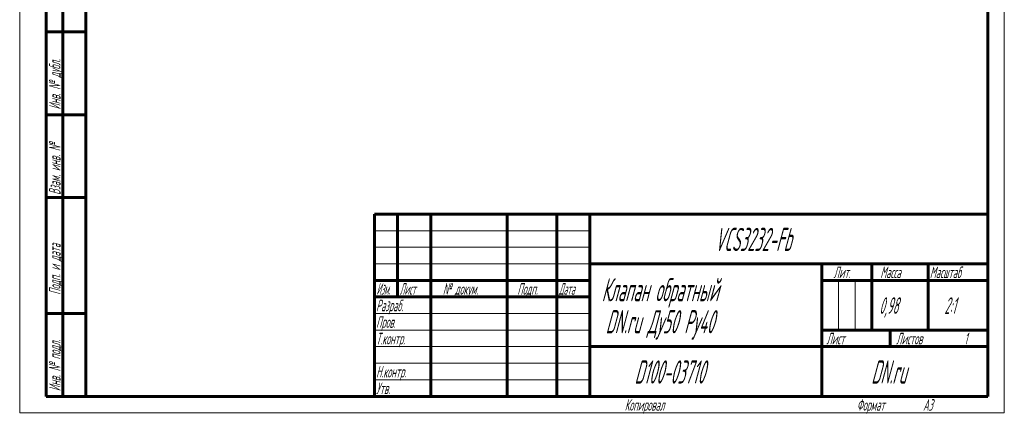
# Model space of a CAD drawing. Header units: millimetres. Extents: x 0 to 325, y 0 to 605.
# Tile 1 of 9: x 0 to 297, y 0 to 119. Entities that reach past the tile are written whole.
import ezdxf

# ---------------------------------------------------------------- set-up
doc = ezdxf.new("R2010")
doc.units = ezdxf.units.MM
for name, pattern in [('K5LT_BASIC', [0]), ('K5LT_THIN', [0]), ('K5LT_THIN_INCLUDED_TO_HATCHING', [0])]:
    doc.linetypes.add(name, pattern=pattern)
doc.layers.add('Системный слой (1)', color=7, linetype='Continuous', true_color=0x6c6c6c)
doc.styles.add('KTEXTSTYLE', font='GOST_AU.SHX', dxfattribs={"width": 0.56, "height": 5})

# ---------------------------------------------------------------- blocks, each defined once
blk = doc.blocks.new('U30')
at = {"layer": 'Системный слой (1)', "color": 7, "linetype": 'K5LT_THIN_INCLUDED_TO_HATCHING', "lineweight": 18, "true_color": 0xffffff}
for p, q in [((0, 0), (0, 420)), ((297, 420), (297, 0)), ((297, 0), (0, 0))]:
    blk.add_line(p, q, dxfattribs=at)
blk = doc.blocks.new('U31')
at = {"color": 7, "linetype": 'K5LT_THIN', "lineweight": 18, "true_color": 0xffffff}
for p, q in [((0, 0), (0, 420)), ((297, 420), (297, 0)), ((107, 55), (172, 55)), ((107, 50), (172, 50)), ((107, 45), (172, 45)), ((246.96, 25), (246.96, 40)), ((251.98, 25), (251.98, 40)), ((107, 30), (172, 30)), ((107, 25), (172, 25)), ((107, 20), (172, 20)), ((107, 15), (172, 15)), ((107, 10), (172, 10)), ((297, 0), (0, 0))]:
    blk.add_line(p, q, dxfattribs=at)
at = {"color": 143, "linetype": 'K5LT_BASIC', "lineweight": 60, "true_color": 0x33acca}
for p, q in [((20, 5), (20, 415)), ((292, 415), (292, 5)), ((8, 5), (8, 150)), ((13, 5), (13, 150)), ((20, 115), (8, 115)), ((20, 90), (8, 90)), ((20, 65), (8, 65)), ((107, 60), (292, 60)), ((107, 5), (107, 60)), ((114, 35), (114, 60)), ((124, 5), (124, 60)), ((147, 5), (147, 60)), ((162, 5), (162, 60)), ((172, 5), (172, 60)), ((172, 45), (292, 45)), ((242, 5), (242, 45)), ((257, 25), (257, 45)), ((274, 25), (274, 45)), ((107, 40), (172, 40)), ((242, 40), (257, 40)), ((257, 40), (292, 40)), ((107, 35), (172, 35)), ((20, 30), (8, 30)), ((242, 25), (292, 25)), ((262.57, 20), (262.57, 25)), ((172, 20), (242, 20)), ((242, 20), (292, 20)), ((20, 5), (8, 5)), ((292, 5), (20, 5))]:
    blk.add_line(p, q, dxfattribs=at)
at = {"color": 7, "char_height": 3.5, "attachment_point": 1, "rotation": 90, "style": 'KTEXTSTYLE'}
for s, insert in [('\\H5.0;\\W1.000;\\Q15;\\Q15;\\W0.560;\\H3.50;Инв. № дубл.', (8.82, 91.57)), ('\\H5.0;\\W1.000;\\Q15;\\Q15;\\W0.560;\\H3.50;Взам. инв. №', (8.82, 65.8)), ('\\H5.0;\\W1.000;\\Q15;\\Q15;\\W0.560;\\H3.50;Подп. и дата', (8.82, 35.66)), ('\\H5.0;\\W1.000;\\Q15;\\Q15;\\W0.560;\\H3.50;Инв. № подл.', (8.82, 6.57))]:
    blk.add_mtext(s, dxfattribs=dict(at, insert=insert))
at = {"color": 7, "attachment_point": 1, "style": 'KTEXTSTYLE'}
for s, insert, char_height in [('\\H5.0;\\W1.000;\\Q15;\\Q15;\\W0.560;\\H7.00;VCS3232-Fb', (209.61, 55.86), 7), ('\\H5.0;\\W1.000;\\Q15;\\Q15;\\W0.540;\\H3.50;Масштаб', (274.52, 44.18), 3.5), ('\\H5.0;\\W1.000;\\Q15;\\Q15;\\W0.560;\\H3.50;Лит.', (245.47, 44.18), 3.5), ('\\H5.0;\\W1.000;\\Q15;\\Q15;\\W0.560;\\H3.50;Масса', (259.58, 44.18), 3.5), ('\\H5.0;\\W1.000;\\Q15;\\Q15;\\W0.458;\\H3.50;Изм.', (107.62, 39.18), 3.5), ('\\H5.0;\\W1.000;\\Q15;\\Q15;\\W0.467;\\H3.50;Лист', (114.61, 39.18), 3.5), ('\\H5.0;\\W1.000;\\Q15;\\Q15;\\W0.560;\\H3.50;№ докум.', (127.63, 39.18), 3.5), ('\\H5.0;\\W1.000;\\Q15;\\Q15;\\W0.560;\\H3.50;Подп.', (150.1, 39.18), 3.5), ('\\H5.0;\\W1.000;\\Q15;\\Q15;\\W0.467;\\H3.50;Дата', (162.61, 39.18), 3.5), ('\\H5.0;\\W1.000;\\Q15;\\Q15;\\W0.560;\\H7.00;Клапан обратный', (175.54, 40.69), 7), ('\\H5.0;\\W1.000;\\Q15;\\Q15;\\W0.560;\\H3.50;Разраб.', (107.5, 34.18), 3.5), ('\\H5.0;\\W1.000;\\Q15;\\Q15;\\W0.560;0,98', (259.3, 34.9), 5), ('\\H5.0;\\W1.000;\\Q15;\\Q15;\\W0.560;{\\c16737820;2:1}', (278.92, 34.9), 5), ('\\H5.0;\\W1.000;\\Q15;\\Q15;\\W0.560;\\H7.00;DN.ru Ду50 Ру40', (176.74, 31.02), 7), ('\\H5.0;\\W1.000;\\Q15;\\Q15;\\W0.560;\\H3.50;Пров.', (107.5, 29.18), 3.5), ('\\H5.0;\\W1.000;\\Q15;\\Q15;\\W0.560;\\H3.50;Т.контр.', (107.5, 24.18), 3.5), ('\\H5.0;\\W1.000;\\Q15;\\Q15;\\W0.560;\\H3.50;Лист', (243.32, 24.18), 3.5), ('\\H5.0;\\W1.000;\\Q15;\\Q15;\\W0.560;\\H3.50;Листов', (264.36, 24.18), 3.5), ('\\H5.0;\\W1.000;\\Q15;\\Q15;\\W0.560;\\H3.50;1', (284.91, 24.18), 3.5), ('\\H5.0;\\W1.000;\\Q15;\\Q15;\\W0.560;\\H7.00;{\\c16737820;D100-03710}', (185.45, 15.86), 7), ('\\H5.0;\\W1.000;\\Q15;\\Q15;\\W0.560;\\H7.00;DN.ru', (256.84, 15.86), 7), ('\\H5.0;\\W1.000;\\Q15;\\Q15;\\W0.560;\\H3.50;Н.контр.', (107.5, 14.18), 3.5), ('\\H5.0;\\W1.000;\\Q15;\\Q15;\\W0.560;\\H3.50;Утв.', (107.5, 9.18), 3.5), ('\\H5.0;\\W1.000;\\Q15;\\Q15;\\W0.560;\\H3.50;Копировал', (182.5, 4.18), 3.5), ('\\H5.0;\\W1.000;\\Q15;\\Q15;\\W0.560;\\H3.50;Формат', (252.5, 4.18), 3.5), ('\\H5.0;\\W1.000;\\Q15;\\Q15;\\W0.560;\\H3.50;A3', (272.5, 4.18), 3.5)]:
    blk.add_mtext(s, dxfattribs=dict(at, insert=insert, char_height=char_height))

msp = doc.modelspace()

# ---------------------------------------------------------------- block references
msp.add_blockref('U31', (0, 0))
at = {"layer": 'Системный слой (1)'}
msp.add_blockref('U30', (0, 0), dxfattribs=at)

doc.saveas('drawing.dxf')
